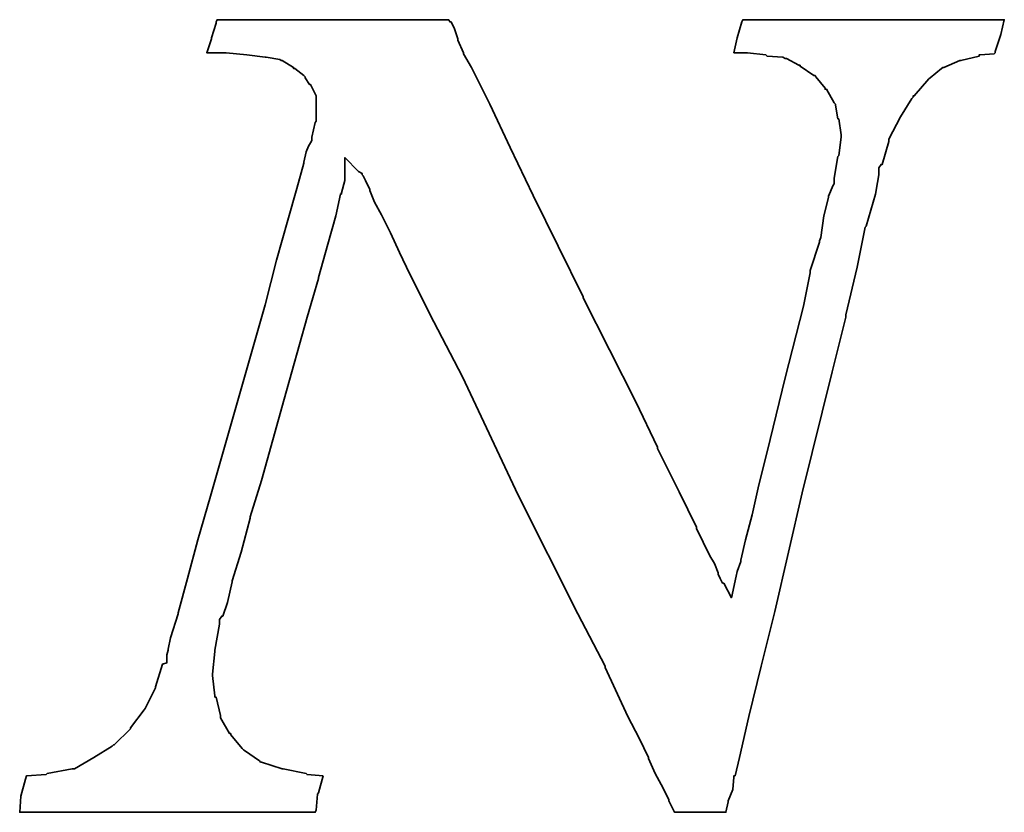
# Model space of a CAD drawing. Header units: millimetres. Extents: x -60 to 402, y -73 to 85.
# Tile 101 of 105: x 266.88 to 269.14, y 2.75 to 4.56. Entities that reach past the tile are written whole.
import ezdxf

# ---------------------------------------------------------------- set-up
doc = ezdxf.new("R2010")
doc.units = ezdxf.units.MM
doc.layers.add('DIM', color=4, linetype='Continuous')
doc.layers.add('layer 1', color=7, linetype='Continuous')

# ---------------------------------------------------------------- blocks, each defined once
blk = doc.blocks.new('TBI MOTION logo(完整正式版)')
at = {"layer": 'layer 1', "color": 22, "lineweight": 35}
blk.add_open_spline([(58.92625, -7.91875), (58.92625, -7.91875), (58.58625, -7.89375), (58.58625, -7.89375), (58.58625, -7.89375), (58.58625, -7.89375), (58.56625, -7.87125), (58.56625, -7.87125), (58.56625, -7.87125), (58.56625, -7.87125), (58.08375, -7.77375), (58.08375, -7.77375), (58.08375, -7.77375), (58.08375, -7.77375), (58.06125, -7.77375), (58.06125, -7.77375), (58.06125, -7.77375), (58.06125, -7.77375), (57.62625, -7.63125), (57.62625, -7.63125), (57.62625, -7.63125), (57.62625, -7.63125), (57.60625, -7.63125), (57.60625, -7.63125), (57.60625, -7.63125), (57.60625, -7.63125), (57.58125, -7.60625), (57.58125, -7.60625), (57.58125, -7.60625), (57.58125, -7.60625), (57.26625, -7.38875), (57.26625, -7.38875), (57.26625, -7.38875), (57.26625, -7.38875), (57.24625, -7.36875), (57.24625, -7.36875), (57.24625, -7.36875), (57.24625, -7.36875), (57.22125, -7.34375), (57.22125, -7.34375), (57.22125, -7.34375), (57.22125, -7.34375), (56.98125, -7.05375), (56.98125, -7.05375), (56.98125, -7.05375), (56.98125, -7.05375), (56.98125, -7.02875), (56.98125, -7.02875), (56.98125, -7.02875), (56.98125, -7.02875), (56.95625, -7.02875), (56.95625, -7.02875), (56.95625, -7.02875), (56.95625, -7.02875), (56.76625, -6.69625), (56.76625, -6.69625), (56.76625, -6.69625), (56.76625, -6.69625), (56.76625, -6.67125), (56.76625, -6.67125), (56.76625, -6.67125), (56.76625, -6.67125), (56.76625, -6.64875), (56.76625, -6.64875), (56.76625, -6.64875), (56.76625, -6.64875), (56.67125, -6.26375), (56.67125, -6.26375), (56.67125, -6.26375), (56.67125, -6.26375), (56.64625, -6.26375), (56.64625, -6.26375), (56.64625, -6.26375), (56.64625, -6.26375), (56.64625, -6.23875), (56.64625, -6.23875), (56.64625, -6.23875), (56.64625, -6.23875), (56.59625, -5.80875), (56.59625, -5.80875), (56.59625, -5.80875), (56.59625, -5.80875), (56.59625, -5.78375), (56.59625, -5.78375), (56.59625, -5.78375), (56.59625, -5.78375), (56.64625, -5.30375), (56.64625, -5.30375), (56.64625, -5.30375), (56.64625, -5.30375), (56.64625, -5.27875), (56.64625, -5.27875), (56.64625, -5.27875), (56.64625, -5.27875), (56.74125, -4.72875), (56.74125, -4.72875), (56.74125, -4.72875), (56.74125, -4.72875), (56.74125, -4.67875), (56.74125, -4.67875), (56.74125, -4.67875), (56.74125, -4.67875), (56.74125, -4.63375), (56.74125, -4.63375), (56.74125, -4.63375), (56.74125, -4.63375), (56.79125, -4.55875), (56.79125, -4.55875), (56.79125, -4.55875), (56.79125, -4.55875), (56.81125, -4.55875), (56.81125, -4.55875), (56.81125, -4.55875), (56.81125, -4.55875), (56.91125, -4.27375), (56.91125, -4.27375), (56.91125, -4.27375), (56.91125, -4.27375), (57.00625, -3.83874), (57.00625, -3.83874), (57.00625, -3.83874), (57.00625, -3.83874), (57.00625, -3.81374), (57.00625, -3.81374), (57.00625, -3.81374), (57.00625, -3.81374), (57.19875, -3.21374), (57.19875, -3.21374), (57.19875, -3.21374), (57.19875, -3.21374), (57.38625, -2.49625), (57.38625, -2.49625), (57.38625, -2.49625), (57.38625, -2.49625), (57.38625, -2.47374), (57.38625, -2.47374), (57.38625, -2.47374), (57.38625, -2.47374), (57.62625, -1.70375), (57.62625, -1.70375), (57.62625, -1.70375), (57.62625, -1.70375), (58.10625, 0.00125), (58.10625, 0.00125), (58.10625, 0.00125), (58.10625, 0.00125), (58.58625, 1.72625), (58.58625, 1.72625), (58.58625, 1.72625), (58.58625, 1.72625), (58.82625, 2.54125), (58.82625, 2.54125), (58.82625, 2.54125), (58.82625, 2.54125), (58.82625, 2.56374), (58.82625, 2.56374), (58.82625, 2.56374), (58.82625, 2.56374), (59.02125, 3.26125), (59.02125, 3.26125), (59.02125, 3.26125), (59.02125, 3.26125), (59.18625, 3.86125), (59.18625, 3.86125), (59.18625, 3.86125), (59.18625, 3.86125), (59.28625, 4.31875), (59.28625, 4.31875), (59.28625, 4.31875), (59.28625, 4.31875), (59.30625, 4.31875), (59.30625, 4.31875), (59.30625, 4.31875), (59.30625, 4.31875), (59.30625, 4.34125), (59.30625, 4.34125), (59.30625, 4.34125), (59.30625, 4.34125), (59.38125, 4.60625), (59.38125, 4.60625), (59.38125, 4.60625), (59.38125, 4.60625), (59.38125, 4.65125), (59.38125, 4.65125), (59.38125, 4.65125), (59.38125, 4.65125), (59.38125, 5.08625), (59.38125, 5.08625), (59.38125, 5.08625), (59.38125, 5.08625), (59.66625, 4.79624), (59.66625, 4.79624), (59.66625, 4.79624), (59.66625, 4.79624), (59.74125, 4.75124), (59.74125, 4.75124), (59.74125, 4.75124), (59.74125, 4.75124), (59.74125, 4.72624), (59.74125, 4.72624), (59.74125, 4.72624), (59.74125, 4.72624), (59.76125, 4.70124), (59.76125, 4.70124), (59.76125, 4.70124), (59.76125, 4.70124), (59.81125, 4.60625), (59.81125, 4.60625), (59.81125, 4.60625), (59.81125, 4.60625), (59.90625, 4.41125), (59.90625, 4.41125), (59.90625, 4.41125), (59.90625, 4.41125), (59.90625, 4.39125), (59.90625, 4.39125), (59.90625, 4.39125), (59.90625, 4.39125), (60.00375, 4.15124), (60.00375, 4.15124), (60.00375, 4.15124), (60.00375, 4.15124), (60.14625, 3.88374), (60.14625, 3.88374), (60.14625, 3.88374), (60.14625, 3.88374), (60.34125, 3.50124), (60.34125, 3.50124), (60.34125, 3.50124), (60.34125, 3.50124), (60.53125, 3.09125), (60.53125, 3.09125), (60.53125, 3.09125), (60.53125, 3.09125), (60.74625, 2.63625), (60.74625, 2.63625), (60.74625, 2.63625), (60.74625, 2.63625), (61.25125, 1.63124), (61.25125, 1.63124), (61.25125, 1.63124), (61.25125, 1.63124), (61.85125, 0.47625), (61.85125, 0.47625), (61.85125, 0.47625), (61.85125, 0.47625), (63.02625, -2.01874), (63.02625, -2.01874), (63.02625, -2.01874), (63.02625, -2.01874), (64.27625, -4.51374), (64.27625, -4.51374), (64.27625, -4.51374), (64.27625, -4.51374), (64.85125, -5.61375), (64.85125, -5.61375), (64.85125, -5.61375), (64.85125, -5.61375), (64.85125, -5.64125), (64.85125, -5.64125), (64.85125, -5.64125), (64.85125, -5.64125), (65.32875, -6.67125), (65.32875, -6.67125), (65.32875, -6.67125), (65.32875, -6.67125), (65.57125, -7.12875), (65.57125, -7.12875), (65.57125, -7.12875), (65.57125, -7.12875), (65.76125, -7.53625), (65.76125, -7.53625), (65.76125, -7.53625), (65.76125, -7.53625), (65.76125, -7.55625), (65.76125, -7.55625), (65.76125, -7.55625), (65.76125, -7.55625), (65.90375, -7.87125), (65.90375, -7.87125), (65.90375, -7.87125), (65.90375, -7.87125), (66.07125, -8.18125), (66.07125, -8.18125), (66.07125, -8.18125), (66.07125, -8.18125), (66.19125, -8.42375), (66.19125, -8.42375), (66.19125, -8.42375), (66.19125, -8.42375), (66.19125, -8.44375), (66.19125, -8.44375), (66.19125, -8.44375), (66.19125, -8.44375), (66.29125, -8.63875), (66.29125, -8.63875), (66.29125, -8.63875), (66.29125, -8.63875), (66.31125, -8.68625), (66.31125, -8.68625), (66.31125, -8.68625), (66.31125, -8.68625), (66.38375, -8.68625), (66.38375, -8.68625), (66.38375, -8.68625), (66.38375, -8.68625), (66.84125, -8.68625), (66.84125, -8.68625), (66.84125, -8.68625), (66.84125, -8.68625), (67.29625, -8.68625), (67.29625, -8.68625), (67.29625, -8.68625), (67.29625, -8.68625), (67.36625, -8.68625), (67.36625, -8.68625), (67.36625, -8.68625), (67.36625, -8.68625), (67.39125, -8.68625), (67.39125, -8.68625), (67.39125, -8.68625), (67.39125, -8.68625), (67.44125, -8.46875), (67.44125, -8.46875), (67.44125, -8.46875), (67.44125, -8.46875), (67.44125, -8.44375), (67.44125, -8.44375), (67.44125, -8.44375), (67.44125, -8.44375), (67.53625, -8.20375), (67.53625, -8.20375), (67.53625, -8.20375), (67.53625, -8.20375), (67.56125, -7.94375), (67.56125, -7.94375), (67.56125, -7.94375), (67.56125, -7.94375), (67.56125, -7.91875), (67.56125, -7.91875), (67.56125, -7.91875), (67.56125, -7.91875), (67.58625, -7.91875), (67.58625, -7.91875), (67.58625, -7.91875), (67.58625, -7.91875), (67.68125, -7.53625), (67.68125, -7.53625), (67.68125, -7.53625), (67.68125, -7.53625), (67.87375, -6.67125), (67.87375, -6.67125), (67.87375, -6.67125), (67.87375, -6.67125), (68.13625, -5.61375), (68.13625, -5.61375), (68.13625, -5.61375), (68.13625, -5.61375), (68.42375, -4.46374), (68.42375, -4.46374), (68.42375, -4.46374), (68.42375, -4.46374), (68.99875, -1.96874), (68.99875, -1.96874), (68.99875, -1.96874), (68.99875, -1.96874), (69.62625, 0.57625), (69.62625, 0.57625), (69.62625, 0.57625), (69.62625, 0.57625), (69.91125, 1.72625), (69.91125, 1.72625), (69.91125, 1.72625), (69.91125, 1.72625), (69.91125, 1.77625), (69.91125, 1.77625), (69.91125, 1.77625), (69.91125, 1.77625), (70.15125, 2.78124), (70.15125, 2.78124), (70.15125, 2.78124), (70.15125, 2.78124), (70.32125, 3.62125), (70.32125, 3.62125), (70.32125, 3.62125), (70.32125, 3.62125), (70.34125, 3.64625), (70.34125, 3.64625), (70.34125, 3.64625), (70.34125, 3.64625), (70.44125, 3.98125), (70.44125, 3.98125), (70.44125, 3.98125), (70.44125, 3.98125), (70.53625, 4.31875), (70.53625, 4.31875), (70.53625, 4.31875), (70.53625, 4.31875), (70.58125, 4.55875), (70.58125, 4.55875), (70.58125, 4.55875), (70.58125, 4.55875), (70.60625, 4.72624), (70.60625, 4.72624), (70.60625, 4.72624), (70.60625, 4.72624), (70.60625, 4.79624), (70.60625, 4.79624), (70.60625, 4.79624), (70.60625, 4.79624), (70.60625, 4.87125), (70.60625, 4.87125), (70.60625, 4.87125), (70.60625, 4.87125), (70.65625, 4.94125), (70.65625, 4.94125), (70.65625, 4.94125), (70.65625, 4.94125), (70.68125, 4.94125), (70.68125, 4.94125), (70.68125, 4.94125), (70.68125, 4.94125), (70.82125, 5.42125), (70.82125, 5.42125), (70.82125, 5.42125), (70.82125, 5.42125), (70.82125, 5.44625), (70.82125, 5.44625), (70.82125, 5.44625), (70.82125, 5.44625), (70.82125, 5.47125), (70.82125, 5.47125), (70.82125, 5.47125), (70.82125, 5.47125), (71.06125, 5.94625), (71.06125, 5.94625), (71.06125, 5.94625), (71.06125, 5.94625), (71.30125, 6.33124), (71.30125, 6.33124), (71.30125, 6.33124), (71.30125, 6.33124), (71.32625, 6.35625), (71.32625, 6.35625), (71.32625, 6.35625), (71.32625, 6.35625), (71.32625, 6.38124), (71.32625, 6.38124), (71.32625, 6.38124), (71.32625, 6.38124), (71.35125, 6.38124), (71.35125, 6.38124), (71.35125, 6.38124), (71.35125, 6.38124), (71.66125, 6.74125), (71.66125, 6.74125), (71.66125, 6.74125), (71.66125, 6.74125), (71.68625, 6.76625), (71.68625, 6.76625), (71.68625, 6.76625), (71.68625, 6.76625), (71.92625, 6.95624), (71.92625, 6.95624), (71.92625, 6.95624), (71.92625, 6.95624), (71.95125, 6.98125), (71.95125, 6.98125), (71.95125, 6.98125), (71.95125, 6.98125), (71.97625, 6.98125), (71.97625, 6.98125), (71.97625, 6.98125), (71.97625, 6.98125), (72.31125, 7.12624), (72.31125, 7.12624), (72.31125, 7.12624), (72.31125, 7.12624), (72.33375, 7.12624), (72.33375, 7.12624), (72.33375, 7.12624), (72.33375, 7.12624), (72.71625, 7.21875), (72.71625, 7.21875), (72.71625, 7.21875), (72.71625, 7.21875), (72.71625, 7.24624), (72.71625, 7.24624), (72.71625, 7.24624), (72.71625, 7.24624), (72.74125, 7.24624), (72.74125, 7.24624), (72.74125, 7.24624), (72.74125, 7.24624), (73.03124, 7.26624), (73.03124, 7.26624), (73.03124, 7.26624), (73.03124, 7.26624), (73.05375, 7.29125), (73.05375, 7.29125), (73.05375, 7.29125), (73.05375, 7.29125), (73.05375, 7.31625), (73.05375, 7.31625), (73.05375, 7.31625), (73.05375, 7.31625), (73.17625, 7.67625), (73.17625, 7.67625), (73.17625, 7.67625), (73.17625, 7.67625), (73.24625, 7.98625), (73.24625, 7.98625), (73.24625, 7.98625), (73.24625, 7.98625), (73.19625, 7.98625), (73.19625, 7.98625), (73.19625, 7.98625), (73.19625, 7.98625), (72.93625, 7.98625), (72.93625, 7.98625), (72.93625, 7.98625), (72.93625, 7.98625), (72.55125, 7.98625), (72.55125, 7.98625), (72.55125, 7.98625), (72.55125, 7.98625), (72.09625, 7.98625), (72.09625, 7.98625), (72.09625, 7.98625), (72.09625, 7.98625), (71.64125, 7.98625), (71.64125, 7.98625), (71.64125, 7.98625), (71.64125, 7.98625), (70.53625, 7.98625), (70.53625, 7.98625), (70.53625, 7.98625), (70.53625, 7.98625), (69.47875, 7.98625), (69.47875, 7.98625), (69.47875, 7.98625), (69.47875, 7.98625), (68.95125, 7.98625), (68.95125, 7.98625), (68.95125, 7.98625), (68.95125, 7.98625), (68.52125, 7.98625), (68.52125, 7.98625), (68.52125, 7.98625), (68.52125, 7.98625), (68.13625, 7.98625), (68.13625, 7.98625), (68.13625, 7.98625), (68.13625, 7.98625), (67.87375, 7.98625), (67.87375, 7.98625), (67.87375, 7.98625), (67.87375, 7.98625), (67.75125, 7.98625), (67.75125, 7.98625), (67.75125, 7.98625), (67.75125, 7.98625), (67.72625, 7.94125), (67.72625, 7.94125), (67.72625, 7.94125), (67.72625, 7.94125), (67.63125, 7.60625), (67.63125, 7.60625), (67.63125, 7.60625), (67.63125, 7.60625), (67.56125, 7.29125), (67.56125, 7.29125), (67.56125, 7.29125), (67.56125, 7.29125), (67.72625, 7.29125), (67.72625, 7.29125), (67.72625, 7.29125), (67.72625, 7.29125), (67.82625, 7.29125), (67.82625, 7.29125), (67.82625, 7.29125), (67.82625, 7.29125), (67.84625, 7.29125), (67.84625, 7.29125), (67.84625, 7.29125), (67.84625, 7.29125), (68.23125, 7.24624), (68.23125, 7.24624), (68.23125, 7.24624), (68.23125, 7.24624), (68.25875, 7.21875), (68.25875, 7.21875), (68.25875, 7.21875), (68.25875, 7.21875), (68.59125, 7.19624), (68.59125, 7.19624), (68.59125, 7.19624), (68.59125, 7.19624), (68.64125, 7.17125), (68.64125, 7.17125), (68.64125, 7.17125), (68.64125, 7.17125), (68.66625, 7.17125), (68.66625, 7.17125), (68.66625, 7.17125), (68.66625, 7.17125), (68.92625, 7.02624), (68.92625, 7.02624), (68.92625, 7.02624), (68.92625, 7.02624), (68.95125, 7.02624), (68.95125, 7.02624), (68.95125, 7.02624), (68.95125, 7.02624), (68.95125, 7.00624), (68.95125, 7.00624), (68.95125, 7.00624), (68.95125, 7.00624), (69.23875, 6.81125), (69.23875, 6.81125), (69.23875, 6.81125), (69.23875, 6.81125), (69.26625, 6.81125), (69.26625, 6.81125), (69.26625, 6.81125), (69.26625, 6.81125), (69.28625, 6.78625), (69.28625, 6.78625), (69.28625, 6.78625), (69.28625, 6.78625), (69.47875, 6.54875), (69.47875, 6.54875), (69.47875, 6.54875), (69.47875, 6.54875), (69.47875, 6.52375), (69.47875, 6.52375), (69.47875, 6.52375), (69.47875, 6.52375), (69.50625, 6.52375), (69.50625, 6.52375), (69.50625, 6.52375), (69.50625, 6.52375), (69.67125, 6.23625), (69.67125, 6.23625), (69.67125, 6.23625), (69.67125, 6.23625), (69.69375, 6.21125), (69.69375, 6.21125), (69.69375, 6.21125), (69.69375, 6.21125), (69.69375, 6.18625), (69.69375, 6.18625), (69.69375, 6.18625), (69.69375, 6.18625), (69.74625, 5.89875), (69.74625, 5.89875), (69.74625, 5.89875), (69.74625, 5.89875), (69.76625, 5.89875), (69.76625, 5.89875), (69.76625, 5.89875), (69.76625, 5.89875), (69.81375, 5.56625), (69.81375, 5.56625), (69.81375, 5.56625), (69.81375, 5.56625), (69.81375, 5.54125), (69.81375, 5.54125), (69.81375, 5.54125), (69.81375, 5.54125), (69.81375, 5.51625), (69.81375, 5.51625), (69.81375, 5.51625), (69.81375, 5.51625), (69.76625, 5.13125), (69.76625, 5.13125), (69.76625, 5.13125), (69.76625, 5.13125), (69.74625, 5.10874), (69.74625, 5.10874), (69.74625, 5.10874), (69.74625, 5.10874), (69.67125, 4.65125), (69.67125, 4.65125), (69.67125, 4.65125), (69.67125, 4.65125), (69.67125, 4.55875), (69.67125, 4.55875), (69.67125, 4.55875), (69.67125, 4.55875), (69.67125, 4.53125), (69.67125, 4.53125), (69.67125, 4.53125), (69.67125, 4.53125), (69.64625, 4.50874), (69.64625, 4.50874), (69.64625, 4.50874), (69.64625, 4.50874), (69.55125, 4.27125), (69.55125, 4.27125), (69.55125, 4.27125), (69.55125, 4.27125), (69.55125, 4.24625), (69.55125, 4.24625), (69.55125, 4.24625), (69.55125, 4.24625), (69.45375, 3.86125), (69.45375, 3.86125), (69.45375, 3.86125), (69.45375, 3.86125), (69.38625, 3.40624), (69.38625, 3.40624), (69.38625, 3.40624), (69.38625, 3.40624), (69.35875, 3.33125), (69.35875, 3.33125), (69.35875, 3.33125), (69.35875, 3.33125), (69.35875, 3.30875), (69.35875, 3.30875), (69.35875, 3.30875), (69.35875, 3.30875), (69.16625, 2.71125), (69.16625, 2.71125), (69.16625, 2.71125), (69.16625, 2.71125), (69.16625, 2.66375), (69.16625, 2.66375), (69.16625, 2.66375), (69.16625, 2.66375), (69.02625, 1.96374), (69.02625, 1.96374), (69.02625, 1.96374), (69.02625, 1.96374), (68.64125, 0.45624), (68.64125, 0.45624), (68.64125, 0.45624), (68.64125, 0.45624), (68.25875, -1.10625), (68.25875, -1.10625), (68.25875, -1.10625), (68.25875, -1.10625), (68.08625, -1.80125), (68.08625, -1.80125), (68.08625, -1.80125), (68.08625, -1.80125), (67.94625, -2.42625), (67.94625, -2.42625), (67.94625, -2.42625), (67.94625, -2.42625), (67.80125, -2.95375), (67.80125, -2.95375), (67.80125, -2.95375), (67.80125, -2.95375), (67.70625, -3.38375), (67.70625, -3.38375), (67.70625, -3.38375), (67.70625, -3.38375), (67.70625, -3.40875), (67.70625, -3.40875), (67.70625, -3.40875), (67.70625, -3.40875), (67.63125, -3.62375), (67.63125, -3.62375), (67.63125, -3.62375), (67.63125, -3.62375), (67.60625, -3.72125), (67.60625, -3.72125), (67.60625, -3.72125), (67.60625, -3.72125), (67.51125, -4.17375), (67.51125, -4.17375), (67.51125, -4.17375), (67.51125, -4.17375), (67.34625, -3.86374), (67.34625, -3.86374), (67.34625, -3.86374), (67.34625, -3.86374), (67.32125, -3.86374), (67.32125, -3.86374), (67.32125, -3.86374), (67.32125, -3.86374), (67.27125, -3.76874), (67.27125, -3.76874), (67.27125, -3.76874), (67.27125, -3.76874), (67.22625, -3.67374), (67.22625, -3.67374), (67.22625, -3.67374), (67.22625, -3.67374), (67.22625, -3.64875), (67.22625, -3.64875), (67.22625, -3.64875), (67.22625, -3.64875), (67.15125, -3.45375), (67.15125, -3.45375), (67.15125, -3.45375), (67.15125, -3.45375), (67.05625, -3.28875), (67.05625, -3.28875), (67.05625, -3.28875), (67.05625, -3.28875), (66.91125, -3.00125), (66.91125, -3.00125), (66.91125, -3.00125), (66.91125, -3.00125), (66.77125, -2.71375), (66.77125, -2.71375), (66.77125, -2.71375), (66.77125, -2.71375), (66.77125, -2.68875), (66.77125, -2.68875), (66.77125, -2.68875), (66.77125, -2.68875), (66.41125, -1.94374), (66.41125, -1.94374), (66.41125, -1.94374), (66.41125, -1.94374), (65.95125, -1.03375), (65.95125, -1.03375), (65.95125, -1.03375), (65.95125, -1.03375), (65.95125, -1.00875), (65.95125, -1.00875), (65.95125, -1.00875), (65.95125, -1.00875), (65.49625, -0.04874), (65.49625, -0.04874), (65.49625, -0.04874), (65.49625, -0.04874), (64.39375, 2.13624), (64.39375, 2.13624), (64.39375, 2.13624), (64.39375, 2.13624), (64.39375, 2.15624), (64.39375, 2.15624), (64.39375, 2.15624), (64.39375, 2.15624), (63.33625, 4.29125), (63.33625, 4.29125), (63.33625, 4.29125), (63.33625, 4.29125), (62.85625, 5.30125), (62.85625, 5.30125), (62.85625, 5.30125), (62.85625, 5.30125), (62.42625, 6.21125), (62.42625, 6.21125), (62.42625, 6.21125), (62.42625, 6.21125), (62.04125, 6.98125), (62.04125, 6.98125), (62.04125, 6.98125), (62.04125, 6.98125), (61.87375, 7.26624), (61.87375, 7.26624), (61.87375, 7.26624), (61.87375, 7.26624), (61.87375, 7.29125), (61.87375, 7.29125), (61.87375, 7.29125), (61.87375, 7.29125), (61.75625, 7.55625), (61.75625, 7.55625), (61.75625, 7.55625), (61.75625, 7.55625), (61.75625, 7.58124), (61.75625, 7.58124), (61.75625, 7.58124), (61.75625, 7.58124), (61.68375, 7.79375), (61.68375, 7.79375), (61.68375, 7.79375), (61.68375, 7.79375), (61.61125, 7.94125), (61.61125, 7.94125), (61.61125, 7.94125), (61.61125, 7.94125), (61.58625, 7.94125), (61.58625, 7.94125), (61.58625, 7.94125), (61.58625, 7.94125), (61.56375, 7.98625), (61.56375, 7.98625), (61.56375, 7.98625), (61.56375, 7.98625), (61.41875, 7.98625), (61.41875, 7.98625), (61.41875, 7.98625), (61.41875, 7.98625), (61.18125, 7.98625), (61.18125, 7.98625), (61.18125, 7.98625), (61.18125, 7.98625), (60.84125, 7.98625), (60.84125, 7.98625), (60.84125, 7.98625), (60.84125, 7.98625), (60.02625, 7.98625), (60.02625, 7.98625), (60.02625, 7.98625), (60.02625, 7.98625), (59.11625, 7.98625), (59.11625, 7.98625), (59.11625, 7.98625), (59.11625, 7.98625), (58.15625, 7.98625), (58.15625, 7.98625), (58.15625, 7.98625), (58.15625, 7.98625), (57.34125, 7.98625), (57.34125, 7.98625), (57.34125, 7.98625), (57.34125, 7.98625), (57.00625, 7.98625), (57.00625, 7.98625), (57.00625, 7.98625), (57.00625, 7.98625), (56.76625, 7.98625), (56.76625, 7.98625), (56.76625, 7.98625), (56.76625, 7.98625), (56.69125, 7.98625), (56.69125, 7.98625), (56.69125, 7.98625), (56.69125, 7.98625), (56.67125, 7.94125), (56.67125, 7.94125), (56.67125, 7.94125), (56.67125, 7.94125), (56.67125, 7.91625), (56.67125, 7.91625), (56.67125, 7.91625), (56.67125, 7.91625), (56.57125, 7.60625), (56.57125, 7.60625), (56.57125, 7.60625), (56.57125, 7.60625), (56.57125, 7.58124), (56.57125, 7.58124), (56.57125, 7.58124), (56.57125, 7.58124), (56.47625, 7.29125), (56.47625, 7.29125), (56.47625, 7.29125), (56.47625, 7.29125), (56.57125, 7.29125), (56.57125, 7.29125), (56.57125, 7.29125), (56.57125, 7.29125), (56.76625, 7.29125), (56.76625, 7.29125), (56.76625, 7.29125), (56.76625, 7.29125), (56.86125, 7.29125), (56.86125, 7.29125), (56.86125, 7.29125), (56.86125, 7.29125), (56.88625, 7.29125), (56.88625, 7.29125), (56.88625, 7.29125), (56.88625, 7.29125), (57.31625, 7.24624), (57.31625, 7.24624), (57.31625, 7.24624), (57.31625, 7.24624), (57.70125, 7.19624), (57.70125, 7.19624), (57.70125, 7.19624), (57.70125, 7.19624), (57.72625, 7.19624), (57.72625, 7.19624), (57.72625, 7.19624), (57.72625, 7.19624), (58.01125, 7.14624), (58.01125, 7.14624), (58.01125, 7.14624), (58.01125, 7.14624), (58.03625, 7.12624), (58.03625, 7.12624), (58.03625, 7.12624), (58.03625, 7.12624), (58.06125, 7.12624), (58.06125, 7.12624), (58.06125, 7.12624), (58.06125, 7.12624), (58.30125, 6.98125), (58.30125, 6.98125), (58.30125, 6.98125), (58.30125, 6.98125), (58.30125, 6.95624), (58.30125, 6.95624), (58.30125, 6.95624), (58.30125, 6.95624), (58.32375, 6.95624), (58.32375, 6.95624), (58.32375, 6.95624), (58.32375, 6.95624), (58.51625, 6.81125), (58.51625, 6.81125), (58.51625, 6.81125), (58.51625, 6.81125), (58.54125, 6.78625), (58.54125, 6.78625), (58.54125, 6.78625), (58.54125, 6.78625), (58.54125, 6.76625), (58.54125, 6.76625), (58.54125, 6.76625), (58.54125, 6.76625), (58.63625, 6.62124), (58.63625, 6.62124), (58.63625, 6.62124), (58.63625, 6.62124), (58.65875, 6.62124), (58.65875, 6.62124), (58.65875, 6.62124), (58.65875, 6.62124), (58.75625, 6.42625), (58.75625, 6.42625), (58.75625, 6.42625), (58.75625, 6.42625), (58.77875, 6.38124), (58.77875, 6.38124), (58.77875, 6.38124), (58.77875, 6.38124), (58.77875, 6.33124), (58.77875, 6.33124), (58.77875, 6.33124), (58.77875, 6.33124), (58.77875, 6.09125), (58.77875, 6.09125), (58.77875, 6.09125), (58.77875, 6.09125), (58.77875, 5.85125), (58.77875, 5.85125), (58.77875, 5.85125), (58.77875, 5.85125), (58.75625, 5.82625), (58.75625, 5.82625), (58.75625, 5.82625), (58.75625, 5.82625), (58.68625, 5.51625), (58.68625, 5.51625), (58.68625, 5.51625), (58.68625, 5.51625), (58.68625, 5.47125), (58.68625, 5.47125), (58.68625, 5.47125), (58.68625, 5.47125), (58.68625, 5.44625), (58.68625, 5.44625), (58.68625, 5.44625), (58.68625, 5.44625), (58.65875, 5.39625), (58.65875, 5.39625), (58.65875, 5.39625), (58.65875, 5.39625), (58.61125, 5.32624), (58.61125, 5.32624), (58.61125, 5.32624), (58.61125, 5.32624), (58.56625, 5.20375), (58.56625, 5.20375), (58.56625, 5.20375), (58.56625, 5.20375), (58.51625, 4.99125), (58.51625, 4.99125), (58.51625, 4.99125), (58.51625, 4.99125), (58.51625, 4.96625), (58.51625, 4.96625), (58.51625, 4.96625), (58.51625, 4.96625), (58.37125, 4.43625), (58.37125, 4.43625), (58.37125, 4.43625), (58.37125, 4.43625), (58.18125, 3.76625), (58.18125, 3.76625), (58.18125, 3.76625), (58.18125, 3.76625), (57.94125, 2.92624), (57.94125, 2.92624), (57.94125, 2.92624), (57.94125, 2.92624), (57.70125, 1.98874), (57.70125, 1.98874), (57.70125, 1.98874), (57.70125, 1.98874), (57.12625, -0.02374), (57.12625, -0.02374), (57.12625, -0.02374), (57.12625, -0.02374), (56.55125, -2.03875), (56.55125, -2.03875), (56.55125, -2.03875), (56.55125, -2.03875), (56.28625, -2.95375), (56.28625, -2.95375), (56.28625, -2.95375), (56.28625, -2.95375), (56.07125, -3.76874), (56.07125, -3.76874), (56.07125, -3.76874), (56.07125, -3.76874), (55.87625, -4.48874), (55.87625, -4.48874), (55.87625, -4.48874), (55.87625, -4.48874), (55.87625, -4.51374), (55.87625, -4.51374), (55.87625, -4.51374), (55.87625, -4.51374), (55.71125, -5.01625), (55.71125, -5.01625), (55.71125, -5.01625), (55.71125, -5.01625), (55.66125, -5.25375), (55.66125, -5.25375), (55.66125, -5.25375), (55.66125, -5.25375), (55.66125, -5.27875), (55.66125, -5.27875), (55.66125, -5.27875), (55.66125, -5.27875), (55.63625, -5.37375), (55.63625, -5.37375), (55.63625, -5.37375), (55.63625, -5.37375), (55.63625, -5.42375), (55.63625, -5.42375), (55.63625, -5.42375), (55.63625, -5.42375), (55.63625, -5.54125), (55.63625, -5.54125), (55.63625, -5.54125), (55.63625, -5.54125), (55.54125, -5.56875), (55.54125, -5.56875), (55.54125, -5.56875), (55.54125, -5.56875), (55.39625, -6.04875), (55.39625, -6.04875), (55.39625, -6.04875), (55.39625, -6.04875), (55.39625, -6.06875), (55.39625, -6.06875), (55.39625, -6.06875), (55.39625, -6.06875), (55.18125, -6.50375), (55.18125, -6.50375), (55.18125, -6.50375), (55.18125, -6.50375), (55.15625, -6.52875), (55.15625, -6.52875), (55.15625, -6.52875), (55.15625, -6.52875), (54.86875, -6.91125), (54.86875, -6.91125), (54.86875, -6.91125), (54.86875, -6.91125), (54.86875, -6.93375), (54.86875, -6.93375), (54.86875, -6.93375), (54.86875, -6.93375), (54.53125, -7.26875), (54.53125, -7.26875), (54.53125, -7.26875), (54.53125, -7.26875), (54.51125, -7.26875), (54.51125, -7.26875), (54.51125, -7.26875), (54.51125, -7.26875), (54.48625, -7.29625), (54.48625, -7.29625), (54.48625, -7.29625), (54.48625, -7.29625), (54.10375, -7.53625), (54.10375, -7.53625), (54.10375, -7.53625), (54.10375, -7.53625), (53.69625, -7.77375), (53.69625, -7.77375), (53.69625, -7.77375), (53.69625, -7.77375), (53.67125, -7.77375), (53.67125, -7.77375), (53.67125, -7.77375), (53.67125, -7.77375), (53.64625, -7.77375), (53.64625, -7.77375), (53.64625, -7.77375), (53.64625, -7.77375), (53.11625, -7.87125), (53.11625, -7.87125), (53.11625, -7.87125), (53.11625, -7.87125), (53.09625, -7.89375), (53.09625, -7.89375), (53.09625, -7.89375), (53.09625, -7.89375), (52.68625, -7.91875), (52.68625, -7.91875), (52.68625, -7.91875), (52.68625, -7.91875), (52.66125, -7.99125), (52.66125, -7.99125), (52.66125, -7.99125), (52.66125, -7.99125), (52.56625, -8.34875), (52.56625, -8.34875), (52.56625, -8.34875), (52.56625, -8.34875), (52.54125, -8.68625), (52.54125, -8.68625), (52.54125, -8.68625), (52.54125, -8.68625), (52.58875, -8.68625), (52.58875, -8.68625), (52.58875, -8.68625), (52.58875, -8.68625), (52.87625, -8.68625), (52.87625, -8.68625), (52.87625, -8.68625), (52.87625, -8.68625), (53.33625, -8.68625), (53.33625, -8.68625), (53.33625, -8.68625), (53.33625, -8.68625), (53.79125, -8.68625), (53.79125, -8.68625), (53.79125, -8.68625), (53.79125, -8.68625), (54.36625, -8.68625), (54.36625, -8.68625), (54.36625, -8.68625), (54.36625, -8.68625), (55.59125, -8.68625), (55.59125, -8.68625), (55.59125, -8.68625), (55.59125, -8.68625), (56.76625, -8.68625), (56.76625, -8.68625), (56.76625, -8.68625), (56.76625, -8.68625), (57.34125, -8.68625), (57.34125, -8.68625), (57.34125, -8.68625), (57.34125, -8.68625), (57.82125, -8.68625), (57.82125, -8.68625), (57.82125, -8.68625), (57.82125, -8.68625), (58.25125, -8.68625), (58.25125, -8.68625), (58.25125, -8.68625), (58.25125, -8.68625), (58.58625, -8.68625), (58.58625, -8.68625), (58.58625, -8.68625), (58.58625, -8.68625), (58.75625, -8.68625), (58.75625, -8.68625), (58.75625, -8.68625), (58.75625, -8.68625), (58.77875, -8.63875), (58.77875, -8.63875), (58.77875, -8.63875), (58.77875, -8.63875), (58.80625, -8.30375), (58.80625, -8.30375), (58.80625, -8.30375), (58.80625, -8.30375), (58.82625, -8.27875), (58.82625, -8.27875), (58.82625, -8.27875), (58.82625, -8.27875), (58.92625, -7.91875), (58.92625, -7.91875)], degree=3, knots=[0, 0, 0, 0, 0.003125, 0.003125, 0.003125, 0.003125, 0.00625, 0.00625, 0.00625, 0.00625, 0.009375, 0.009375, 0.009375, 0.009375, 0.0125, 0.0125, 0.0125, 0.0125, 0.015625, 0.015625, 0.015625, 0.015625, 0.01875, 0.01875, 0.01875, 0.01875, 0.021875, 0.021875, 0.021875, 0.021875, 0.025, 0.025, 0.025, 0.025, 0.028125, 0.028125, 0.028125, 0.028125, 0.03125, 0.03125, 0.03125, 0.03125, 0.034375, 0.034375, 0.034375, 0.034375, 0.0375, 0.0375, 0.0375, 0.0375, 0.040625, 0.040625, 0.040625, 0.040625, 0.04375, 0.04375, 0.04375, 0.04375, 0.046875, 0.046875, 0.046875, 0.046875, 0.05, 0.05, 0.05, 0.05, 0.053125, 0.053125, 0.053125, 0.053125, 0.05625, 0.05625, 0.05625, 0.05625, 0.059375, 0.059375, 0.059375, 0.059375, 0.0625, 0.0625, 0.0625, 0.0625, 0.065625, 0.065625, 0.065625, 0.065625, 0.06875, 0.06875, 0.06875, 0.06875, 0.071875, 0.071875, 0.071875, 0.071875, 0.075, 0.075, 0.075, 0.075, 0.078125, 0.078125, 0.078125, 0.078125, 0.08125, 0.08125, 0.08125, 0.08125, 0.084375, 0.084375, 0.084375, 0.084375, 0.0875, 0.0875, 0.0875, 0.0875, 0.090625, 0.090625, 0.090625, 0.090625, 0.09375, 0.09375, 0.09375, 0.09375, 0.096875, 0.096875, 0.096875, 0.096875, 0.1, 0.1, 0.1, 0.1, 0.103125, 0.103125, 0.103125, 0.103125, 0.10625, 0.10625, 0.10625, 0.10625, 0.109375, 0.109375, 0.109375, 0.109375, 0.1125, 0.1125, 0.1125, 0.1125, 0.115625, 0.115625, 0.115625, 0.115625, 0.11875, 0.11875, 0.11875, 0.11875, 0.121875, 0.121875, 0.121875, 0.121875, 0.125, 0.125, 0.125, 0.125, 0.128125, 0.128125, 0.128125, 0.128125, 0.13125, 0.13125, 0.13125, 0.13125, 0.134375, 0.134375, 0.134375, 0.134375, 0.1375, 0.1375, 0.1375, 0.1375, 0.140625, 0.140625, 0.140625, 0.140625, 0.14375, 0.14375, 0.14375, 0.14375, 0.146875, 0.146875, 0.146875, 0.146875, 0.15, 0.15, 0.15, 0.15, 0.153125, 0.153125, 0.153125, 0.153125, 0.15625, 0.15625, 0.15625, 0.15625, 0.159375, 0.159375, 0.159375, 0.159375, 0.1625, 0.1625, 0.1625, 0.1625, 0.165625, 0.165625, 0.165625, 0.165625, 0.16875, 0.16875, 0.16875, 0.16875, 0.171875, 0.171875, 0.171875, 0.171875, 0.175, 0.175, 0.175, 0.175, 0.178125, 0.178125, 0.178125, 0.178125, 0.18125, 0.18125, 0.18125, 0.18125, 0.184375, 0.184375, 0.184375, 0.184375, 0.1875, 0.1875, 0.1875, 0.1875, 0.190625, 0.190625, 0.190625, 0.190625, 0.19375, 0.19375, 0.19375, 0.19375, 0.196875, 0.196875, 0.196875, 0.196875, 0.2, 0.2, 0.2, 0.2, 0.203125, 0.203125, 0.203125, 0.203125, 0.20625, 0.20625, 0.20625, 0.20625, 0.209375, 0.209375, 0.209375, 0.209375, 0.2125, 0.2125, 0.2125, 0.2125, 0.215625, 0.215625, 0.215625, 0.215625, 0.21875, 0.21875, 0.21875, 0.21875, 0.221875, 0.221875, 0.221875, 0.221875, 0.225, 0.225, 0.225, 0.225, 0.228125, 0.228125, 0.228125, 0.228125, 0.23125, 0.23125, 0.23125, 0.23125, 0.234375, 0.234375, 0.234375, 0.234375, 0.2375, 0.2375, 0.2375, 0.2375, 0.240625, 0.240625, 0.240625, 0.240625, 0.24375, 0.24375, 0.24375, 0.24375, 0.246875, 0.246875, 0.246875, 0.246875, 0.25, 0.25, 0.25, 0.25, 0.253125, 0.253125, 0.253125, 0.253125, 0.25625, 0.25625, 0.25625, 0.25625, 0.259375, 0.259375, 0.259375, 0.259375, 0.2625, 0.2625, 0.2625, 0.2625, 0.265625, 0.265625, 0.265625, 0.265625, 0.26875, 0.26875, 0.26875, 0.26875, 0.271875, 0.271875, 0.271875, 0.271875, 0.275, 0.275, 0.275, 0.275, 0.278125, 0.278125, 0.278125, 0.278125, 0.28125, 0.28125, 0.28125, 0.28125, 0.284375, 0.284375, 0.284375, 0.284375, 0.2875, 0.2875, 0.2875, 0.2875, 0.290625, 0.290625, 0.290625, 0.290625, 0.29375, 0.29375, 0.29375, 0.29375, 0.296875, 0.296875, 0.296875, 0.296875, 0.3, 0.3, 0.3, 0.3, 0.303125, 0.303125, 0.303125, 0.303125, 0.30625, 0.30625, 0.30625, 0.30625, 0.309375, 0.309375, 0.309375, 0.309375, 0.3125, 0.3125, 0.3125, 0.3125, 0.315625, 0.315625, 0.315625, 0.315625, 0.31875, 0.31875, 0.31875, 0.31875, 0.321875, 0.321875, 0.321875, 0.321875, 0.325, 0.325, 0.325, 0.325, 0.328125, 0.328125, 0.328125, 0.328125, 0.33125, 0.33125, 0.33125, 0.33125, 0.334375, 0.334375, 0.334375, 0.334375, 0.3375, 0.3375, 0.3375, 0.3375, 0.340625, 0.340625, 0.340625, 0.340625, 0.34375, 0.34375, 0.34375, 0.34375, 0.346875, 0.346875, 0.346875, 0.346875, 0.35, 0.35, 0.35, 0.35, 0.353125, 0.353125, 0.353125, 0.353125, 0.35625, 0.35625, 0.35625, 0.35625, 0.359375, 0.359375, 0.359375, 0.359375, 0.3625, 0.3625, 0.3625, 0.3625, 0.365625, 0.365625, 0.365625, 0.365625, 0.36875, 0.36875, 0.36875, 0.36875, 0.371875, 0.371875, 0.371875, 0.371875, 0.375, 0.375, 0.375, 0.375, 0.378125, 0.378125, 0.378125, 0.378125, 0.38125, 0.38125, 0.38125, 0.38125, 0.384375, 0.384375, 0.384375, 0.384375, 0.3875, 0.3875, 0.3875, 0.3875, 0.390625, 0.390625, 0.390625, 0.390625, 0.39375, 0.39375, 0.39375, 0.39375, 0.396875, 0.396875, 0.396875, 0.396875, 0.4, 0.4, 0.4, 0.4, 0.403125, 0.403125, 0.403125, 0.403125, 0.40625, 0.40625, 0.40625, 0.40625, 0.409375, 0.409375, 0.409375, 0.409375, 0.4125, 0.4125, 0.4125, 0.4125, 0.415625, 0.415625, 0.415625, 0.415625, 0.41875, 0.41875, 0.41875, 0.41875, 0.421875, 0.421875, 0.421875, 0.421875, 0.425, 0.425, 0.425, 0.425, 0.428125, 0.428125, 0.428125, 0.428125, 0.43125, 0.43125, 0.43125, 0.43125, 0.434375, 0.434375, 0.434375, 0.434375, 0.4375, 0.4375, 0.4375, 0.4375, 0.440625, 0.440625, 0.440625, 0.440625, 0.44375, 0.44375, 0.44375, 0.44375, 0.446875, 0.446875, 0.446875, 0.446875, 0.45, 0.45, 0.45, 0.45, 0.453125, 0.453125, 0.453125, 0.453125, 0.45625, 0.45625, 0.45625, 0.45625, 0.459375, 0.459375, 0.459375, 0.459375, 0.4625, 0.4625, 0.4625, 0.4625, 0.465625, 0.465625, 0.465625, 0.465625, 0.46875, 0.46875, 0.46875, 0.46875, 0.471875, 0.471875, 0.471875, 0.471875, 0.475, 0.475, 0.475, 0.475, 0.478125, 0.478125, 0.478125, 0.478125, 0.48125, 0.48125, 0.48125, 0.48125, 0.484375, 0.484375, 0.484375, 0.484375, 0.4875, 0.4875, 0.4875, 0.4875, 0.490625, 0.490625, 0.490625, 0.490625, 0.49375, 0.49375, 0.49375, 0.49375, 0.496875, 0.496875, 0.496875, 0.496875, 0.5, 0.5, 0.5, 0.5, 0.503125, 0.503125, 0.503125, 0.503125, 0.50625, 0.50625, 0.50625, 0.50625, 0.509375, 0.509375, 0.509375, 0.509375, 0.5125, 0.5125, 0.5125, 0.5125, 0.515625, 0.515625, 0.515625, 0.515625, 0.51875, 0.51875, 0.51875, 0.51875, 0.521875, 0.521875, 0.521875, 0.521875, 0.525, 0.525, 0.525, 0.525, 0.528125, 0.528125, 0.528125, 0.528125, 0.53125, 0.53125, 0.53125, 0.53125, 0.534375, 0.534375, 0.534375, 0.534375, 0.5375, 0.5375, 0.5375, 0.5375, 0.540625, 0.540625, 0.540625, 0.540625, 0.54375, 0.54375, 0.54375, 0.54375, 0.546875, 0.546875, 0.546875, 0.546875, 0.55, 0.55, 0.55, 0.55, 0.553125, 0.553125, 0.553125, 0.553125, 0.55625, 0.55625, 0.55625, 0.55625, 0.559375, 0.559375, 0.559375, 0.559375, 0.5625, 0.5625, 0.5625, 0.5625, 0.565625, 0.565625, 0.565625, 0.565625, 0.56875, 0.56875, 0.56875, 0.56875, 0.571875, 0.571875, 0.571875, 0.571875, 0.575, 0.575, 0.575, 0.575, 0.578125, 0.578125, 0.578125, 0.578125, 0.58125, 0.58125, 0.58125, 0.58125, 0.584375, 0.584375, 0.584375, 0.584375, 0.5875, 0.5875, 0.5875, 0.5875, 0.590625, 0.590625, 0.590625, 0.590625, 0.59375, 0.59375, 0.59375, 0.59375, 0.596875, 0.596875, 0.596875, 0.596875, 0.6, 0.6, 0.6, 0.6, 0.603125, 0.603125, 0.603125, 0.603125, 0.60625, 0.60625, 0.60625, 0.60625, 0.609375, 0.609375, 0.609375, 0.609375, 0.6125, 0.6125, 0.6125, 0.6125, 0.615625, 0.615625, 0.615625, 0.615625, 0.61875, 0.61875, 0.61875, 0.61875, 0.621875, 0.621875, 0.621875, 0.621875, 0.625, 0.625, 0.625, 0.625, 0.628125, 0.628125, 0.628125, 0.628125, 0.63125, 0.63125, 0.63125, 0.63125, 0.634375, 0.634375, 0.634375, 0.634375, 0.6375, 0.6375, 0.6375, 0.6375, 0.640625, 0.640625, 0.640625, 0.640625, 0.64375, 0.64375, 0.64375, 0.64375, 0.646875, 0.646875, 0.646875, 0.646875, 0.65, 0.65, 0.65, 0.65, 0.653125, 0.653125, 0.653125, 0.653125, 0.65625, 0.65625, 0.65625, 0.65625, 0.659375, 0.659375, 0.659375, 0.659375, 0.6625, 0.6625, 0.6625, 0.6625, 0.665625, 0.665625, 0.665625, 0.665625, 0.66875, 0.66875, 0.66875, 0.66875, 0.671875, 0.671875, 0.671875, 0.671875, 0.675, 0.675, 0.675, 0.675, 0.678125, 0.678125, 0.678125, 0.678125, 0.68125, 0.68125, 0.68125, 0.68125, 0.684375, 0.684375, 0.684375, 0.684375, 0.6875, 0.6875, 0.6875, 0.6875, 0.690625, 0.690625, 0.690625, 0.690625, 0.69375, 0.69375, 0.69375, 0.69375, 0.696875, 0.696875, 0.696875, 0.696875, 0.7, 0.7, 0.7, 0.7, 0.703125, 0.703125, 0.703125, 0.703125, 0.70625, 0.70625, 0.70625, 0.70625, 0.709375, 0.709375, 0.709375, 0.709375, 0.7125, 0.7125, 0.7125, 0.7125, 0.715625, 0.715625, 0.715625, 0.715625, 0.71875, 0.71875, 0.71875, 0.71875, 0.721875, 0.721875, 0.721875, 0.721875, 0.725, 0.725, 0.725, 0.725, 0.728125, 0.728125, 0.728125, 0.728125, 0.73125, 0.73125, 0.73125, 0.73125, 0.734375, 0.734375, 0.734375, 0.734375, 0.7375, 0.7375, 0.7375, 0.7375, 0.740625, 0.740625, 0.740625, 0.740625, 0.74375, 0.74375, 0.74375, 0.74375, 0.746875, 0.746875, 0.746875, 0.746875, 0.75, 0.75, 0.75, 0.75, 0.753125, 0.753125, 0.753125, 0.753125, 0.75625, 0.75625, 0.75625, 0.75625, 0.759375, 0.759375, 0.759375, 0.759375, 0.7625, 0.7625, 0.7625, 0.7625, 0.765625, 0.765625, 0.765625, 0.765625, 0.76875, 0.76875, 0.76875, 0.76875, 0.771875, 0.771875, 0.771875, 0.771875, 0.775, 0.775, 0.775, 0.775, 0.778125, 0.778125, 0.778125, 0.778125, 0.78125, 0.78125, 0.78125, 0.78125, 0.784375, 0.784375, 0.784375, 0.784375, 0.7875, 0.7875, 0.7875, 0.7875, 0.790625, 0.790625, 0.790625, 0.790625, 0.79375, 0.79375, 0.79375, 0.79375, 0.796875, 0.796875, 0.796875, 0.796875, 0.8, 0.8, 0.8, 0.8, 0.803125, 0.803125, 0.803125, 0.803125, 0.80625, 0.80625, 0.80625, 0.80625, 0.809375, 0.809375, 0.809375, 0.809375, 0.8125, 0.8125, 0.8125, 0.8125, 0.815625, 0.815625, 0.815625, 0.815625, 0.81875, 0.81875, 0.81875, 0.81875, 0.821875, 0.821875, 0.821875, 0.821875, 0.825, 0.825, 0.825, 0.825, 0.828125, 0.828125, 0.828125, 0.828125, 0.83125, 0.83125, 0.83125, 0.83125, 0.834375, 0.834375, 0.834375, 0.834375, 0.8375, 0.8375, 0.8375, 0.8375, 0.840625, 0.840625, 0.840625, 0.840625, 0.84375, 0.84375, 0.84375, 0.84375, 0.846875, 0.846875, 0.846875, 0.846875, 0.85, 0.85, 0.85, 0.85, 0.853125, 0.853125, 0.853125, 0.853125, 0.85625, 0.85625, 0.85625, 0.85625, 0.859375, 0.859375, 0.859375, 0.859375, 0.8625, 0.8625, 0.8625, 0.8625, 0.865625, 0.865625, 0.865625, 0.865625, 0.86875, 0.86875, 0.86875, 0.86875, 0.871875, 0.871875, 0.871875, 0.871875, 0.875, 0.875, 0.875, 0.875, 0.878125, 0.878125, 0.878125, 0.878125, 0.88125, 0.88125, 0.88125, 0.88125, 0.884375, 0.884375, 0.884375, 0.884375, 0.8875, 0.8875, 0.8875, 0.8875, 0.890625, 0.890625, 0.890625, 0.890625, 0.89375, 0.89375, 0.89375, 0.89375, 0.896875, 0.896875, 0.896875, 0.896875, 0.9, 0.9, 0.9, 0.9, 0.903125, 0.903125, 0.903125, 0.903125, 0.90625, 0.90625, 0.90625, 0.90625, 0.909375, 0.909375, 0.909375, 0.909375, 0.9125, 0.9125, 0.9125, 0.9125, 0.915625, 0.915625, 0.915625, 0.915625, 0.91875, 0.91875, 0.91875, 0.91875, 0.921875, 0.921875, 0.921875, 0.921875, 0.925, 0.925, 0.925, 0.925, 0.928125, 0.928125, 0.928125, 0.928125, 0.93125, 0.93125, 0.93125, 0.93125, 0.934375, 0.934375, 0.934375, 0.934375, 0.9375, 0.9375, 0.9375, 0.9375, 0.940625, 0.940625, 0.940625, 0.940625, 0.94375, 0.94375, 0.94375, 0.94375, 0.946875, 0.946875, 0.946875, 0.946875, 0.95, 0.95, 0.95, 0.95, 0.953125, 0.953125, 0.953125, 0.953125, 0.95625, 0.95625, 0.95625, 0.95625, 0.959375, 0.959375, 0.959375, 0.959375, 0.9625, 0.9625, 0.9625, 0.9625, 0.965625, 0.965625, 0.965625, 0.965625, 0.96875, 0.96875, 0.96875, 0.96875, 0.971875, 0.971875, 0.971875, 0.971875, 0.975, 0.975, 0.975, 0.975, 0.978125, 0.978125, 0.978125, 0.978125, 0.98125, 0.98125, 0.98125, 0.98125, 0.984375, 0.984375, 0.984375, 0.984375, 0.9875, 0.9875, 0.9875, 0.9875, 0.990625, 0.990625, 0.990625, 0.990625, 0.99375, 0.99375, 0.99375, 0.99375, 0.996875, 0.996875, 0.996875, 0.996875, 1, 1, 1, 1], dxfattribs=at)
blk.add_open_spline([(54.86875, -6.91125), (54.86875, -6.91125), (54.86875, -6.93375), (54.86875, -6.93375)], degree=3, dxfattribs=at)

msp = doc.modelspace()

# ---------------------------------------------------------------- block references
at = {"layer": 'DIM', "color": 7, "xscale": 0.1088999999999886, "yscale": 0.1088999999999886, "zscale": 0.1088999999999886}
msp.add_blockref('TBI MOTION logo(完整正式版)', (261.1615, 3.6932), dxfattribs=at)

doc.saveas('drawing.dxf')
